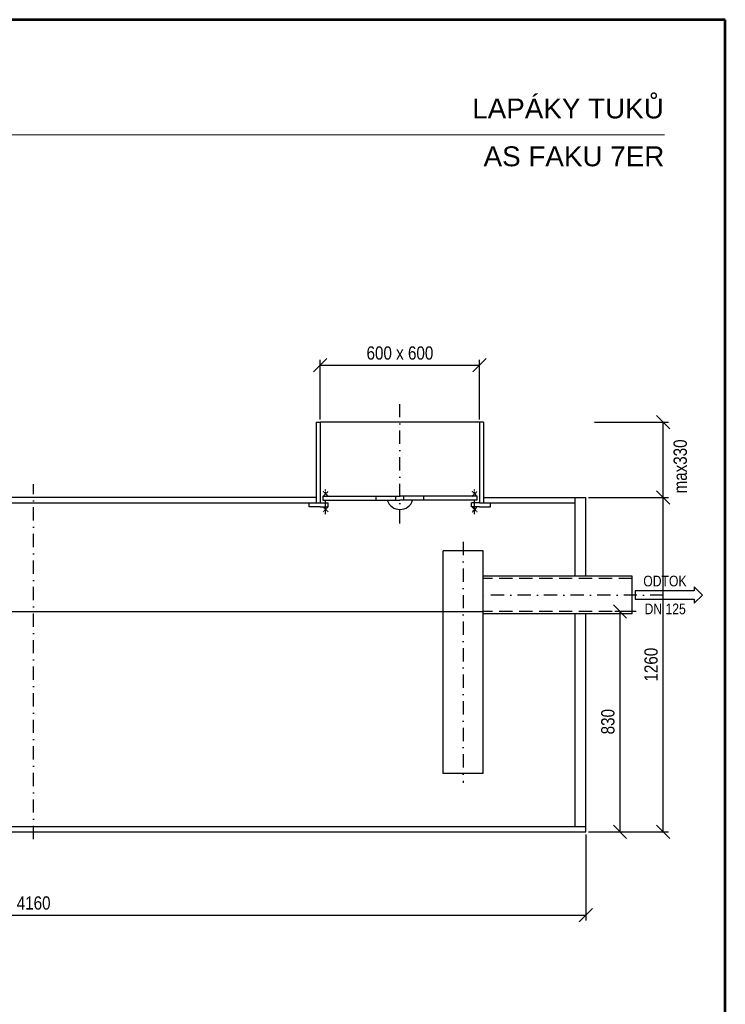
# Model space of a CAD drawing. Header units: millimetres. Extents: x 1 to 467423, y 3 to 105000.
# Tile 24 of 40: x 329252 to 331910, y 87737 to 91450. Entities that reach past the tile are written whole.
import ezdxf
from ezdxf.enums import TextEntityAlignment as Align

# ---------------------------------------------------------------- set-up
doc = ezdxf.new("R2010")
doc.units = ezdxf.units.MM
doc.linetypes.add('DASHDOT', pattern=[1, 0.5, -0.25, 0, -0.25])
doc.linetypes.add('DASHED', pattern=[0.75, 0.5, -0.25])
doc.layers.get('Defpoints').update_dxf_attribs({"color": 6, "lineweight": 5})
for name, color, linetype in [('AS-Koty', 4, 'Continuous'), ('AS-Nevid', 241, 'DASHED'), ('AS-Obrys', 7, 'Continuous'), ('AS-Osy', 4, 'DASHDOT'), ('AS-Ramecek', 9, 'Continuous'), ('AS-Text', 7, 'Continuous')]:
    doc.layers.add(name, color=color, linetype=linetype)
doc.styles.add('arial', font='arial.ttf')
doc.styles.add('ROMANS', font='ARIALN.TTF')
doc.styles.get("Standard").update_dxf_attribs({"font": 'arial.ttf'})
doc.dimstyles.new('K25', dxfattribs={"dimtxt": 50, "dimasz": 50, "dimexe": 20, "dimexo": 10, "dimgap": 20, "dimtad": 1, "dimdec": 0, "dimzin": 0, "dimtxsty": 'ROMANS', "dimblk": 'OBLIQUE', "dimcen": -40, "dimclrd": 4, "dimclre": 4, "dimclrt": 7, "dimadec": 0, "dimazin": 0, "dimtfac": 1, "dimtdec": 0, "dimtofl": 0, "dimtmove": 2, "dimatfit": 3, "dimldrblk": 'OBLIQUE', "dimfxl": 1, "dimtolj": 1, "dimarcsym": 0})

# ---------------------------------------------------------------- blocks, each defined once
blk = doc.blocks.new('AS ram S A4')
at = {"layer": 'AS-Ramecek', "lineweight": 53}
for p, q in [((210, 297), (0, 297)), ((210, 0), (210, 297))]:
    blk.add_line(p, q, dxfattribs=at)
at = {"layer": 'AS-Ramecek', "lineweight": 20, "ltscale": 5}
blk.add_line((17.19, 279.65), (200.83, 279.65), dxfattribs=at)
at = {"layer": 'AS-Ramecek', "lineweight": 9, "style": 'arial'}
blk.add_text('LAPÁKY TUKŮ', height=3, dxfattribs=at).set_placement((200.74, 282.11), align=Align.RIGHT)
at = {"layer": 'AS-Ramecek', "style": 'arial', "flags": 2}
blk.add_attdef('FIRMA', (16.62, 281.46), '', height=5, dxfattribs=at)
at = {"layer": 'AS-Ramecek', "style": 'arial', "flags": 4}
blk.add_attdef('NAZEV_VYROBKU', text='', height=3, dxfattribs=at).set_placement((200.82, 274.9), align=Align.RIGHT)
for tag, p in [('TYP', (92.61, 55.21)), ('JMENOVITA_VELIKOST', (92.61, 47.21)), ('ROZMER', (92.61, 39.21)), ('VYSKA', (92.61, 31.21)), ('VSTUP', (92.61, 23.21)), ('HMOTNOST', (92.61, 15.21))]:
    blk.add_attdef(tag, text='', height=2.5, dxfattribs=at).set_placement(p, align=Align.MIDDLE_LEFT)
blk = doc.blocks.new('_Oblique')
at = {"color": 0, "linetype": 'ByBlock', "lineweight": -2}
blk.add_line((-0.5, -0.5), (0.5, 0.5), dxfattribs=at)
blk = doc.blocks.new('*D138')
at = {"layer": 'AS-Koty', "color": 4, "linetype": 'Continuous', "lineweight": -2, "transparency": 16777216}
for p, q in [((331394, 89648.1), (331695.9, 89648.1)), ((331675.9, 88388.1), (331675.9, 89648.1)), ((331394.1, 88388.1), (331695.9, 88388.1))]:
    blk.add_line(p, q, dxfattribs=at)
at = {"layer": 'Defpoints', "color": 0, "linetype": 'Continuous', "transparency": 16777216}
for p in [(331384, 89648.1), (331675.9, 89648.1), (331384.1, 88388.1)]:
    blk.add_point(p, dxfattribs=at)
at = {"layer": 'AS-Koty', "color": 4, "linetype": 'Continuous', "lineweight": -2, "transparency": 16777216, "xscale": 50, "yscale": 50, "zscale": 50}
for p, rotation in [((331675.9, 89648.1), 90), ((331675.9, 88388.1), 270)]:
    blk.add_blockref('_Oblique', p, dxfattribs=dict(at, rotation=rotation))
at = {"layer": 'AS-Koty', "color": 7, "linetype": 'Continuous', "transparency": 16777216, "insert": (331630.3, 89018.1), "char_height": 50, "attachment_point": 5, "rotation": 90, "style": 'ROMANS'}
blk.add_mtext('\\A1;1260', dxfattribs=at)
blk = doc.blocks.new('*D139')
at = {"layer": 'AS-Koty', "color": 4, "linetype": 'Continuous', "lineweight": -2, "transparency": 16777216}
for p, q in [((331574, 89218.1), (331493.2, 89218.1)), ((331513.2, 88388.1), (331513.2, 89218.1)), ((331394.1, 88388.1), (331533.2, 88388.1))]:
    blk.add_line(p, q, dxfattribs=at)
at = {"layer": 'Defpoints', "color": 0, "linetype": 'Continuous', "transparency": 16777216}
for p in [(331513.2, 89218.1), (331584, 89218.1), (331384.1, 88388.1)]:
    blk.add_point(p, dxfattribs=at)
at = {"layer": 'AS-Koty', "color": 4, "linetype": 'Continuous', "lineweight": -2, "transparency": 16777216, "xscale": 50, "yscale": 50, "zscale": 50}
for p, rotation in [((331513.2, 89218.1), 90), ((331513.2, 88388.1), 270)]:
    blk.add_blockref('_Oblique', p, dxfattribs=dict(at, rotation=rotation))
at = {"layer": 'AS-Koty', "color": 7, "linetype": 'Continuous', "transparency": 16777216, "insert": (331467.6, 88803.1), "char_height": 50, "attachment_point": 5, "rotation": 90, "style": 'ROMANS'}
blk.add_mtext('\\A1;830', dxfattribs=at)
blk = doc.blocks.new('*D141')
at = {"layer": 'AS-Koty', "color": 4, "linetype": 'Continuous', "lineweight": -2, "transparency": 16777216}
for p, q in [((327224, 88378.1), (327224, 88053.7)), ((331384, 88378.1), (331384, 88053.7)), ((327224, 88073.7), (331384, 88073.7))]:
    blk.add_line(p, q, dxfattribs=at)
at = {"layer": 'Defpoints', "color": 0, "linetype": 'Continuous', "transparency": 16777216}
for p in [(327224, 88388.1), (331384, 88388.1), (331384, 88073.7)]:
    blk.add_point(p, dxfattribs=at)
at = {"layer": 'AS-Koty', "color": 4, "linetype": 'Continuous', "lineweight": -2, "transparency": 16777216, "xscale": 50, "yscale": 50, "zscale": 50, "rotation": 180}
blk.add_blockref('_Oblique', (327224, 88073.7), dxfattribs=at)
at = {"layer": 'AS-Koty', "color": 4, "linetype": 'Continuous', "lineweight": -2, "transparency": 16777216, "xscale": 50, "yscale": 50, "zscale": 50}
blk.add_blockref('_Oblique', (331384, 88073.7), dxfattribs=at)
at = {"layer": 'AS-Koty', "color": 7, "linetype": 'Continuous', "transparency": 16777216, "insert": (329304, 88119.2), "char_height": 50, "attachment_point": 5, "style": 'ROMANS'}
blk.add_mtext('\\A1;4160', dxfattribs=at)
blk = doc.blocks.new('*D146')
at = {"layer": 'AS-Koty', "color": 4, "linetype": 'Continuous', "lineweight": -2, "transparency": 16777216}
for p, q in [((330384, 89942.3), (330384, 90167.4)), ((330384, 90147.4), (330984, 90147.4)), ((330984, 89942.3), (330984, 90167.4))]:
    blk.add_line(p, q, dxfattribs=at)
at = {"layer": 'Defpoints', "color": 0, "linetype": 'Continuous', "transparency": 16777216}
for p in [(330984, 90147.4), (330384, 89932.3), (330984, 89932.3)]:
    blk.add_point(p, dxfattribs=at)
at = {"layer": 'AS-Koty', "color": 4, "linetype": 'Continuous', "lineweight": -2, "transparency": 16777216, "xscale": 50, "yscale": 50, "zscale": 50, "rotation": 180}
blk.add_blockref('_Oblique', (330384, 90147.4), dxfattribs=at)
at = {"layer": 'AS-Koty', "color": 4, "linetype": 'Continuous', "lineweight": -2, "transparency": 16777216, "xscale": 50, "yscale": 50, "zscale": 50}
blk.add_blockref('_Oblique', (330984, 90147.4), dxfattribs=at)
at = {"layer": 'AS-Koty', "color": 7, "linetype": 'Continuous', "transparency": 16777216, "insert": (330684, 90192.9), "char_height": 50, "attachment_point": 5, "style": 'ROMANS'}
blk.add_mtext('\\A1;600 x 600', dxfattribs=at)
blk = doc.blocks.new('ACTRIX_1')
at = {"color": 7, "linetype": 'Continuous', "ltscale": 25.4}
for p, q in [((28.75, 3.12), (0, 3.12)), ((35, 0), (28.75, 6.25)), ((28.75, 6.25), (28.75, 3.12)), ((28.75, -6.25), (35, 0)), ((0, -3.12), (28.75, -3.12)), ((28.75, -3.12), (28.75, -6.25))]:
    blk.add_line(p, q, dxfattribs=at)
at = {"layer": 'AS-Text', "linetype": 'Continuous', "ltscale": 25.4, "flags": 128}
blk.add_lwpolyline([(-15.67, -3.12), (28.75, -3.12), (28.75, -6.25), (35, 0), (28.75, 6.25), (28.75, 3.12), (-15.67, 3.12)], close=True, dxfattribs=at)
at = {"flags": 1}
blk.add_attdef('Text', (0, 0), '', height=0.125, dxfattribs=at)
blk = doc.blocks.new('*D147')
at = {"layer": 'AS-Koty', "color": 4, "linetype": 'Continuous', "lineweight": -2, "transparency": 16777216}
for p, q in [((331417.6, 89932.3), (331695.9, 89932.3)), ((331675.9, 89648.1), (331675.9, 89932.3)), ((331424.3, 89648.1), (331695.9, 89648.1))]:
    blk.add_line(p, q, dxfattribs=at)
at = {"layer": 'Defpoints', "color": 0, "linetype": 'Continuous', "transparency": 16777216}
for p in [(331407.6, 89932.3), (331675.9, 89932.3), (331414.3, 89648.1)]:
    blk.add_point(p, dxfattribs=at)
at = {"layer": 'AS-Koty', "color": 4, "linetype": 'Continuous', "lineweight": -2, "transparency": 16777216, "xscale": 50, "yscale": 50, "zscale": 50}
for p, rotation in [((331675.9, 89932.3), 90), ((331675.9, 89648.1), 270)]:
    blk.add_blockref('_Oblique', p, dxfattribs=dict(at, rotation=rotation))
at = {"layer": 'AS-Koty', "color": 7, "linetype": 'Continuous', "transparency": 16777216, "insert": (331740.3, 89757.5), "char_height": 50, "attachment_point": 5, "rotation": 90, "style": 'ROMANS'}
blk.add_mtext('\\A1; max330', dxfattribs=at)

msp = doc.modelspace()

# ---------------------------------------------------------------- linework, layer by layer
at = {"layer": 'AS-Nevid', "ltscale": 100}
for p, q in [((331558.332, 89343.135), (330998.023, 89343.135)), ((331558.332, 89218.137), (330998.023, 89218.137))]:
    msp.add_line(p, q, dxfattribs=at)
at = {"layer": 'AS-Obrys', "color": 7, "linetype": 'Continuous'}
for p, q in [((330369.046, 89932.282), (330369.046, 89628.137)), ((330369.046, 89932.282), (330384.046, 89932.282)), ((330384.046, 89932.282), (330384.046, 89628.137)), ((330384.046, 89932.282), (330384.046, 89907.282)), ((330984.047, 89932.282), (330384.046, 89932.282)), ((330984.047, 89932.282), (330984.047, 89628.137)), ((330999.047, 89932.282), (330984.047, 89932.282)), ((330984.047, 89932.282), (330984.047, 89907.282)), ((330999.047, 89932.282), (330999.047, 89628.137)), ((330384.046, 89892.282), (330384.046, 89882.724)), ((330984.047, 89892.282), (330984.047, 89882.724)), ((328224.047, 89628.137), (330384.046, 89628.137)), ((330369.046, 89648.137), (328239.047, 89648.137)), ((330342.128, 89613.137), (330342.128, 89628.137)), ((330384.046, 89628.137), (330414.046, 89628.137)), ((330394.046, 89653.137), (330684.046, 89653.137)), ((330394.046, 89653.137), (330394.046, 89638.137)), ((330394.046, 89638.137), (330684.046, 89638.137)), ((330414.046, 89613.137), (330414.046, 89628.137)), ((330594.046, 89638.137), (330594.046, 89653.137)), ((330669.046, 89638.137), (330669.046, 89653.137)), ((330974.047, 89653.137), (330684.046, 89653.137)), ((330974.047, 89638.137), (330684.046, 89638.137)), ((330699.046, 89638.137), (330699.046, 89653.137)), ((330774.047, 89638.137), (330774.047, 89653.137)), ((330954.047, 89613.137), (330954.047, 89628.137)), ((330984.047, 89628.137), (330954.047, 89628.137)), ((330974.047, 89653.137), (330974.047, 89638.137)), ((330984.047, 89628.137), (331344.046, 89628.137)), ((330999.047, 89648.137), (331384.046, 89648.137)), ((331025.036, 89613.137), (331025.036, 89628.137)), ((331344.046, 89352.063), (331344.046, 89648.137)), ((331384.046, 89352.063), (331384.046, 89648.137)), ((330384.046, 89613.137), (330342.128, 89613.137)), ((330342.128, 89613.137), (330342.128, 89613.137)), ((330384.046, 89613.137), (330414.046, 89613.137)), ((330984.047, 89613.137), (330954.047, 89613.137)), ((330984.047, 89613.137), (331025.036, 89613.137)), ((330846.333, 88608.127), (330846.333, 89447.315)), ((330861.333, 89447.315), (330846.333, 89447.315)), ((330998.023, 89447.315), (330846.333, 89447.315)), ((330998.023, 88608.127), (330998.023, 89447.315)), ((331558.332, 89352.063), (330998.023, 89352.063)), ((331558.332, 89209.208), (331558.332, 89352.063)), ((331558.332, 89209.208), (330998.023, 89209.208)), ((331344.046, 88408.127), (331344.046, 89208.137)), ((331384.046, 88388.127), (331384.046, 89208.137)), ((330998.023, 88608.127), (330846.333, 88608.127)), ((327224.046, 88408.127), (331384.046, 88408.127)), ((327224.046, 88388.127), (331384.046, 88388.127))]:
    msp.add_line(p, q, dxfattribs=at)
at = {"layer": 'AS-Obrys', "linetype": 'Continuous'}
msp.add_line((327264.046, 89218.137), (330998.023, 89218.137), dxfattribs=at)
at = {"layer": 'AS-Obrys', "color": 7, "linetype": 'Continuous'}
msp.add_arc((330684.046, 89653.136), 50, 197.457062, 342.542938, dxfattribs=at)
at = {"layer": 'AS-Osy', "linetype": 'DASHDOT', "ltscale": 100}
for p, q in [((330684.046, 89550.431), (330684.046, 90025.107)), ((329304.046, 88360.134), (329304.046, 89698.823)), ((330404.166, 89585.773), (330404.166, 89661.771)), ((330965.566, 89585.263), (330965.566, 89663.741)), ((330922.178, 89480.954), (330922.178, 88572.213)), ((331677.094, 89280.636), (330980.586, 89280.636))]:
    msp.add_line(p, q, dxfattribs=at)
at = {"layer": 'AS-Osy', "linetype": 'DASHDOT'}
for p, q in [((330413.166, 89653.151), (330395.166, 89671.151)), ((330395.166, 89653.151), (330413.166, 89671.151)), ((330404.166, 89662.151), (330404.166, 89680.151)), ((330974.566, 89653.151), (330956.566, 89671.151)), ((330956.566, 89653.151), (330974.566, 89671.151)), ((330965.566, 89662.151), (330965.566, 89680.151)), ((330413.166, 89594.773), (330395.166, 89612.773)), ((330395.166, 89594.773), (330413.166, 89612.773)), ((330974.566, 89594.263), (330956.566, 89612.263)), ((330956.566, 89594.263), (330974.566, 89612.263))]:
    msp.add_line(p, q, dxfattribs=at)

# ---------------------------------------------------------------- block references
at = {"color": 7, "linetype": 'Continuous', "ltscale": 25.4, "xscale": 5, "yscale": 5, "zscale": 5}
msp.add_blockref('ACTRIX_1', (331649.006, 89280.636), dxfattribs=at)
at = {"layer": 'AS-Ramecek'}
ref = msp.add_blockref('AS ram S A4', (326659.803, 84024.975), dxfattribs=dict(at, xscale=25, yscale=25))
ref.add_attrib('NAZEV_VYROBKU', 'AS FAKU 7ER', dxfattribs={"height": 75, "style": 'arial', "flags": 4}).set_placement((331680.188, 90897.352), align=Align.RIGHT)

# ---------------------------------------------------------------- texts
at = {"layer": 'AS-Text', "linetype": 'Continuous', "style": 'ROMANS'}
for s, p in [('ODTOK', (331682.393, 89313.443)), ('DN 125', (331683.327, 89208.302))]:
    msp.add_text(s, height=40, dxfattribs=at).set_placement(p, align=Align.CENTER)

# ---------------------------------------------------------------- dimensions: what is measured, and where the dimension line sits
at = {"layer": 'AS-Koty', "linetype": 'Continuous'}
dim = msp.add_linear_dim(base=(330984.047, 90147.357), p1=(330384.046, 89932.282), p2=(330984.047, 89932.282), text='600 x 600', dimstyle='K25', dxfattribs=at)
dim.commit()
dim.dimension.update_dxf_attribs({"geometry": '*D146', "text_midpoint": (330684.046, 90192.886)})
dim = msp.add_linear_dim(base=(331675.871, 89932.282), p1=(331414.31, 89648.137), p2=(331407.589, 89932.282), angle=90, text=' max330', dimstyle='K25', dxfattribs=at)
dim.commit()
dim.dimension.update_dxf_attribs({"geometry": '*D147', "text_midpoint": (331740.25, 89757.513), "dimtype": 160})
for base, p2, picture, middle in [((331675.871, 89648.137), (331384.046, 89648.137), '*D138', (331630.343, 89018.137)), ((331513.16, 89218.137), (331584.046, 89218.137), '*D139', (331467.631, 88803.137))]:
    dim = msp.add_linear_dim(base=base, p1=(331384.056, 88388.137), p2=p2, angle=90, dimstyle='K25', dxfattribs=at)
    dim.commit()
    dim.dimension.update_dxf_attribs({"geometry": picture, "text_midpoint": middle})
dim = msp.add_linear_dim(base=(331384.046, 88073.708), p1=(327224.046, 88388.127), p2=(331384.046, 88388.127), dimstyle='K25', dxfattribs=at)
dim.commit()
dim.dimension.update_dxf_attribs({"geometry": '*D141', "text_midpoint": (329304.046, 88119.236)})

doc.saveas('drawing.dxf')
